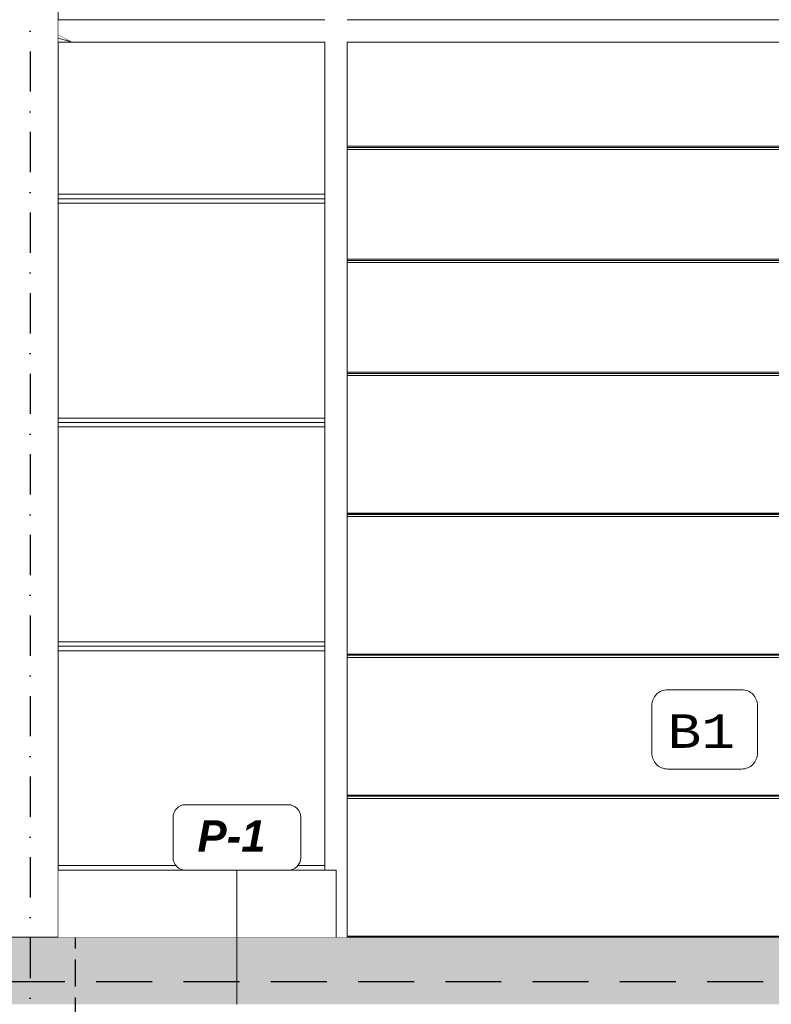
# Model space of a CAD drawing. Header units: millimetres. Extents: x -12989 to 402831, y -50461 to 30884.
# Tile 141 of 175: x 392695 to 396053, y -46260 to -41861. Entities that reach past the tile are written whole.
import ezdxf
from ezdxf.enums import TextEntityAlignment as Align

# ---------------------------------------------------------------- set-up
doc = ezdxf.new("R2010")
doc.units = ezdxf.units.MM
doc.header["$MEASUREMENT"] = 0
for name, pattern in [('Krawędzie ukryte', [170, 120, -50]), ('Kropki i Kreski', [360, 180, -90, 0, -90]), ('Przerywana długa', [390, 250, -140]), ('Wipeout_Contour', [1000, 0, -1000])]:
    doc.linetypes.add(name, pattern=pattern)
for name, color, linetype, lineweight in [('0_Nr_pióra__21', 7, 'Continuous', 25), ('A__STROPY_Nr_pióra__27', 7, 'Continuous', 25), ('A__STROPY_Nr_pióra__49', 7, 'Continuous', 15), ('A_OZN_ODNOSNIKI_Nr_pióra__46', 7, 'Continuous', 15), ('A_OZN_ODNOSNIKI_Nr_pióra__6', 7, 'Continuous', 13), ('A_OZN_ODNOSNIKI_Nr_pióra__85', 7, 'Continuous', 13), ('AS_Belki.Import IFC_Nr_pióra__88', 7, 'Continuous', 13), ('AS_Belki.Import IFC_Nr_pióra__90', 7, 'Continuous', 13), ('AS_Blachy.Import IFC_Nr_pióra__4', 7, 'Continuous', 13), ('Nowe_A__SCIANY_Nr_pióra__87', 7, 'Continuous', 13), ('Nowe_Drzwi Archicad_Nr_pióra__81', 7, 'Continuous', 13), ('Nowe_Warstwa IFC.Import IFC_Nr_pióra__1', 7, 'Continuous', 13), ('Nowe_Warstwa IFC.Import IFC_Nr_pióra__25', 7, 'Continuous', 25)]:
    doc.layers.add(name, color=color, linetype=linetype, lineweight=lineweight)
for name, color, linetype in [('A__STROPY', 7, 'Continuous'), ('A_OZN_ODNOSNIKI', 7, 'Continuous'), ('AS_Belki.Import IFC', 7, 'Continuous'), ('AS_Blachy.Import IFC', 7, 'Continuous'), ('Nowe_A__SCIANY', 7, 'Continuous'), ('Nowe_Drzwi Archicad', 7, 'Continuous'), ('Nowe_Warstwa IFC.Import IFC', 7, 'Continuous')]:
    doc.layers.add(name, color=color, linetype=linetype)
doc.layers.add('A__STROPY_Nr_pióra__170', color=7, linetype='Continuous', lineweight=5, true_color=0x6a6a6a)
doc.layers.add('A__STROPY_Nr_pióra__178', color=7, linetype='Continuous', lineweight=5, true_color=0x6a6a6a)
doc.styles.add('STYL_AUTOMATYCZNY_1', font='arial.ttf')
doc.styles.add('STYL_AUTOMATYCZNY_6', font='arial.ttf')
doc.styles.add('STYL_AUTOMATYCZNY_7', font='txt')

# ---------------------------------------------------------------- blocks, each defined once
blk = doc.blocks.new('ElemPrzekroju_2_1', base_point=(362576.7, -45960.6))
at = {"color": 254, "linetype": 'Wipeout_Contour', "lineweight": 0, "ltscale": 4775751.415700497}
blk.add_wipeout([(392867.1, -41680.6), (392867.1, -41860.6), (398685.1, -41860.6), (398685.1, -41680.6), (397508.6, -41680.6), (397508.6, -41860.6), (397408.6, -41860.6), (397408.6, -41680.6), (394158.6, -41680.6), (394158.6, -41860.6), (394058.6, -41860.6), (394058.6, -41680.6)], dxfattribs=at).dxf.layer = 'Nowe_A__SCIANY'
at = {"color": 254, "linetype": 'Wipeout_Contour', "lineweight": 0, "ltscale": 1582921.167636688}
blk.add_wipeout([(392867.1, -42640.6), (394058.6, -42640.6), (394058.6, -41960.6), (392867.1, -41960.6)], dxfattribs=at).dxf.layer = 'Nowe_A__SCIANY'
at = {"color": 254, "linetype": 'Wipeout_Contour', "lineweight": 0, "ltscale": 1583070.851666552}
blk.add_wipeout([(394058.6, -42640.6), (392867.1, -42640.6), (392867.1, -42660.6), (394058.6, -42660.6)], dxfattribs=at).dxf.layer = 'Nowe_A__SCIANY'
at = {"color": 254, "linetype": 'Wipeout_Contour', "lineweight": 0, "ltscale": 1583079.474998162}
blk.add_wipeout([(392867.1, -42660.6), (392867.1, -42680.6), (394058.6, -42680.6), (394058.6, -42660.6)], dxfattribs=at).dxf.layer = 'Nowe_A__SCIANY'
at = {"layer": 'Nowe_A__SCIANY_Nr_pióra__87', "color": 7, "linetype": 'Continuous', "lineweight": 13}
blk.add_line((394058.6, -42640.6), (392867.1, -42640.6), dxfattribs=at)
at = {"color": 254, "linetype": 'Wipeout_Contour', "lineweight": 0, "ltscale": 1583293.145150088}
blk.add_wipeout([(392867.1, -43640.6), (394058.6, -43640.6), (394058.6, -42680.6), (392867.1, -42680.6)], dxfattribs=at).dxf.layer = 'Nowe_A__SCIANY'
at = {"layer": 'Nowe_A__SCIANY_Nr_pióra__87', "color": 7, "linetype": 'Continuous', "lineweight": 13}
for p, q in [((392867.1, -42660.6), (394058.6, -42660.6)), ((394058.6, -42680.6), (392867.1, -42680.6))]:
    blk.add_line(p, q, dxfattribs=at)
at = {"color": 254, "linetype": 'Wipeout_Contour', "lineweight": 0, "ltscale": 1583506.912849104}
blk.add_wipeout([(392867.1, -43660.6), (394058.6, -43660.6), (394058.6, -43640.6), (392867.1, -43640.6)], dxfattribs=at).dxf.layer = 'Nowe_A__SCIANY'
at = {"color": 254, "linetype": 'Wipeout_Contour', "lineweight": 0, "ltscale": 1583515.735852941}
blk.add_wipeout([(394058.6, -43660.6), (392867.1, -43660.6), (392867.1, -43680.6), (394058.6, -43680.6)], dxfattribs=at).dxf.layer = 'Nowe_A__SCIANY'
at = {"layer": 'Nowe_A__SCIANY_Nr_pióra__87', "color": 7, "linetype": 'Continuous', "lineweight": 13}
blk.add_line((394058.6, -43640.6), (392867.1, -43640.6), dxfattribs=at)
at = {"color": 254, "linetype": 'Wipeout_Contour', "lineweight": 0, "ltscale": 1583734.297149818}
blk.add_wipeout([(392867.1, -43680.6), (392867.1, -44640.6), (394058.6, -44640.6), (394058.6, -43680.6)], dxfattribs=at).dxf.layer = 'Nowe_A__SCIANY'
at = {"layer": 'Nowe_A__SCIANY_Nr_pióra__87', "color": 7, "linetype": 'Continuous', "lineweight": 13}
for p, q in [((392867.1, -43660.6), (394058.6, -43660.6)), ((394058.6, -43680.6), (392867.1, -43680.6))]:
    blk.add_line(p, q, dxfattribs=at)
at = {"color": 254, "linetype": 'Wipeout_Contour', "lineweight": 0, "ltscale": 1583952.955601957}
blk.add_wipeout([(392867.1, -44660.6), (394058.6, -44660.6), (394058.6, -44640.6), (392867.1, -44640.6)], dxfattribs=at).dxf.layer = 'Nowe_A__SCIANY'
at = {"color": 254, "linetype": 'Wipeout_Contour', "lineweight": 0, "ltscale": 1583961.978176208}
blk.add_wipeout([(394058.6, -44660.6), (392867.1, -44660.6), (392867.1, -44680.6), (394058.6, -44680.6)], dxfattribs=at).dxf.layer = 'Nowe_A__SCIANY'
at = {"layer": 'Nowe_A__SCIANY_Nr_pióra__87', "color": 7, "linetype": 'Continuous', "lineweight": 13}
blk.add_line((394058.6, -44640.6), (392867.1, -44640.6), dxfattribs=at)
at = {"color": 254, "linetype": 'Wipeout_Contour', "lineweight": 0, "ltscale": 1584185.426070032}
blk.add_wipeout([(392867.1, -45640.6), (394058.6, -45640.6), (394058.6, -44680.6), (392867.1, -44680.6)], dxfattribs=at).dxf.layer = 'Nowe_A__SCIANY'
at = {"layer": 'Nowe_A__SCIANY_Nr_pióra__87', "color": 7, "linetype": 'Continuous', "lineweight": 13}
for p, q in [((392867.1, -44660.6), (394058.6, -44660.6)), ((394058.6, -44680.6), (392867.1, -44680.6))]:
    blk.add_line(p, q, dxfattribs=at)
at = {"color": 254, "linetype": 'Wipeout_Contour', "lineweight": 0, "ltscale": 1584408.971111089}
blk.add_wipeout([(392867.1, -45640.6), (392867.1, -45660.6), (394058.6, -45660.6), (394058.6, -45640.6)], dxfattribs=at).dxf.layer = 'Nowe_A__SCIANY'
at = {"layer": 'Nowe_A__SCIANY_Nr_pióra__87', "color": 7, "linetype": 'Continuous', "lineweight": 13}
blk.add_line((394058.6, -45640.6), (392867.1, -45640.6), dxfattribs=at)
blk = doc.blocks.new('ElemPrzekroju_6_1', base_point=(362576.7, -45960.6))
at = {"color": 254, "linetype": 'Wipeout_Contour', "lineweight": 0, "ltscale": 1592208.537086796}
blk.add_wipeout([(397408.6, -42441.1), (397408.6, -42431.1), (394158.6, -42431.1), (394158.6, -42441.1)], dxfattribs=at).dxf.layer = 'Nowe_Drzwi Archicad'
at = {"color": 254, "linetype": 'Wipeout_Contour', "lineweight": 0, "ltscale": 1592425.115099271}
blk.add_wipeout([(397408.6, -42946), (397408.6, -42936), (394158.6, -42936), (394158.6, -42946)], dxfattribs=at).dxf.layer = 'Nowe_Drzwi Archicad'
at = {"color": 254, "linetype": 'Wipeout_Contour', "lineweight": 0, "ltscale": 1592644.24653458}
blk.add_wipeout([(394158.6, -43450.9), (397408.6, -43450.9), (397408.6, -43441), (394158.6, -43441)], dxfattribs=at).dxf.layer = 'Nowe_Drzwi Archicad'
at = {"color": 254, "linetype": 'Wipeout_Contour', "lineweight": 0, "ltscale": 1592921.127869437}
blk.add_wipeout([(397408.6, -44080.8), (397408.6, -44070.8), (394158.6, -44070.8), (394158.6, -44080.8)], dxfattribs=at).dxf.layer = 'Nowe_Drzwi Archicad'
at = {"color": 254, "linetype": 'Wipeout_Contour', "lineweight": 0, "ltscale": 1593201.96763323}
blk.add_wipeout([(397408.6, -44710.7), (397408.6, -44700.7), (394158.6, -44700.7), (394158.6, -44710.7)], dxfattribs=at).dxf.layer = 'Nowe_Drzwi Archicad'
at = {"color": 254, "linetype": 'Wipeout_Contour', "lineweight": 0, "ltscale": 1593486.741926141}
blk.add_wipeout([(397408.6, -45340.6), (397408.6, -45330.6), (394158.6, -45330.6), (394158.6, -45340.6)], dxfattribs=at).dxf.layer = 'Nowe_Drzwi Archicad'
at = {"color": 254, "linetype": 'Wipeout_Contour', "lineweight": 0, "ltscale": 1593674.413904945}
blk.add_wipeout([(394158.6, -45960.6), (397359.5, -45960.6), (397359.5, -45955.6), (394158.6, -45955.6)], dxfattribs=at).dxf.layer = 'Nowe_Drzwi Archicad'
at = {"color": 254, "linetype": 'Wipeout_Contour', "lineweight": 0, "ltscale": 2393577.556477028}
blk.add_wipeout([(397408.6, -45340.6), (394158.6, -45340.6), (394158.6, -45955.6), (397359.5, -45955.6), (397359.5, -45660.6), (397408.6, -45660.6)], dxfattribs=at).dxf.layer = 'Nowe_Drzwi Archicad'
at = {"layer": 'Nowe_Drzwi Archicad_Nr_pióra__81', "color": 7, "linetype": 'Continuous', "lineweight": 13}
blk.add_line((397359.5, -45955.6), (394158.6, -45955.6), dxfattribs=at)
at = {"color": 254, "linetype": 'Wipeout_Contour', "lineweight": 0, "ltscale": 1593483.350739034}
blk.add_wipeout([(397408.6, -45325.7), (394158.6, -45325.7), (394158.6, -45330.6), (397408.6, -45330.6)], dxfattribs=at).dxf.layer = 'Nowe_Drzwi Archicad'
at = {"color": 254, "linetype": 'Wipeout_Contour', "lineweight": 0, "ltscale": 1593343.224239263}
blk.add_wipeout([(397408.6, -45325.7), (397408.6, -44710.7), (394158.6, -44710.7), (394158.6, -45325.7)], dxfattribs=at).dxf.layer = 'Nowe_Drzwi Archicad'
at = {"layer": 'Nowe_Drzwi Archicad_Nr_pióra__81', "color": 7, "linetype": 'Continuous', "lineweight": 13}
for p, q in [((397408.6, -45325.7), (394158.6, -45325.7)), ((397408.6, -45330.6), (394158.6, -45330.6)), ((397408.6, -45330.7), (394158.6, -45330.7)), ((397408.6, -45340.6), (394158.6, -45340.6))]:
    blk.add_line(p, q, dxfattribs=at)
at = {"color": 254, "linetype": 'Wipeout_Contour', "lineweight": 0, "ltscale": 1593198.622968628}
blk.add_wipeout([(397408.6, -44695.8), (394158.6, -44695.8), (394158.6, -44700.7), (397408.6, -44700.7)], dxfattribs=at).dxf.layer = 'Nowe_Drzwi Archicad'
at = {"color": 254, "linetype": 'Wipeout_Contour', "lineweight": 0, "ltscale": 1593060.432499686}
blk.add_wipeout([(397408.6, -44695.8), (397408.6, -44080.8), (394158.6, -44080.8), (394158.6, -44695.8)], dxfattribs=at).dxf.layer = 'Nowe_Drzwi Archicad'
at = {"layer": 'Nowe_Drzwi Archicad_Nr_pióra__81', "color": 7, "linetype": 'Continuous', "lineweight": 13}
for p, q in [((397408.6, -44695.8), (394158.6, -44695.8)), ((397408.6, -44700.7), (394158.6, -44700.7)), ((397408.6, -44700.8), (394158.6, -44700.8)), ((397408.6, -44710.7), (394158.6, -44710.7))]:
    blk.add_line(p, q, dxfattribs=at)
at = {"color": 254, "linetype": 'Wipeout_Contour', "lineweight": 0, "ltscale": 1592917.829752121}
blk.add_wipeout([(397408.6, -44065.9), (394158.6, -44065.9), (394158.6, -44070.8), (397408.6, -44070.8)], dxfattribs=at).dxf.layer = 'Nowe_Drzwi Archicad'
at = {"color": 254, "linetype": 'Wipeout_Contour', "lineweight": 0, "ltscale": 1592781.576338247}
blk.add_wipeout([(397408.6, -44065.9), (397408.6, -43450.9), (394158.6, -43450.9), (394158.6, -44065.9)], dxfattribs=at).dxf.layer = 'Nowe_Drzwi Archicad'
at = {"layer": 'Nowe_Drzwi Archicad_Nr_pióra__81', "color": 7, "linetype": 'Continuous', "lineweight": 13}
for p, q in [((397408.6, -44065.9), (394158.6, -44065.9)), ((397408.6, -44070.8), (394158.6, -44070.8)), ((397408.6, -44070.9), (394158.6, -44070.9)), ((397408.6, -44080.8), (394158.6, -44080.8))]:
    blk.add_line(p, q, dxfattribs=at)
at = {"color": 254, "linetype": 'Wipeout_Contour', "lineweight": 0, "ltscale": 1592640.994995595}
blk.add_wipeout([(397408.6, -43441), (397408.6, -43436), (394158.6, -43436), (394158.6, -43441)], dxfattribs=at).dxf.layer = 'Nowe_Drzwi Archicad'
at = {"color": 254, "linetype": 'Wipeout_Contour', "lineweight": 0, "ltscale": 1592533.58832825}
blk.add_wipeout([(397408.6, -43436), (397408.6, -42946), (394158.6, -42946), (394158.6, -43436)], dxfattribs=at).dxf.layer = 'Nowe_Drzwi Archicad'
at = {"layer": 'Nowe_Drzwi Archicad_Nr_pióra__81', "color": 7, "linetype": 'Continuous', "lineweight": 13}
for p, q in [((397408.6, -43436), (394158.6, -43436)), ((397408.6, -43440.9), (394158.6, -43440.9)), ((397408.6, -43441), (394158.6, -43441)), ((397408.6, -43450.9), (394158.6, -43450.9))]:
    blk.add_line(p, q, dxfattribs=at)
at = {"color": 254, "linetype": 'Wipeout_Contour', "lineweight": 0, "ltscale": 1592421.900900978}
blk.add_wipeout([(397408.6, -42931.1), (394158.6, -42931.1), (394158.6, -42936), (397408.6, -42936)], dxfattribs=at).dxf.layer = 'Nowe_Drzwi Archicad'
at = {"color": 254, "linetype": 'Wipeout_Contour', "lineweight": 0, "ltscale": 1592315.756788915}
blk.add_wipeout([(397408.6, -42931.1), (397408.6, -42441.1), (394158.6, -42441.1), (394158.6, -42931.1)], dxfattribs=at).dxf.layer = 'Nowe_Drzwi Archicad'
at = {"layer": 'Nowe_Drzwi Archicad_Nr_pióra__81', "color": 7, "linetype": 'Continuous', "lineweight": 13}
for p, q in [((397408.6, -42931.1), (394158.6, -42931.1)), ((397408.6, -42936), (394158.6, -42936)), ((397408.6, -42936.1), (394158.6, -42936.1)), ((397408.6, -42946), (394158.6, -42946))]:
    blk.add_line(p, q, dxfattribs=at)
at = {"color": 254, "linetype": 'Wipeout_Contour', "lineweight": 0, "ltscale": 1592205.360251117}
blk.add_wipeout([(397408.6, -42426.2), (394158.6, -42426.2), (394158.6, -42431.1), (397408.6, -42431.1)], dxfattribs=at).dxf.layer = 'Nowe_Drzwi Archicad'
at = {"color": 254, "linetype": 'Wipeout_Contour', "lineweight": 0, "ltscale": 1592105.601542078}
blk.add_wipeout([(394158.6, -42426.2), (397408.6, -42426.2), (397408.6, -41960.6), (394158.6, -41960.6)], dxfattribs=at).dxf.layer = 'Nowe_Drzwi Archicad'
at = {"layer": 'Nowe_Drzwi Archicad_Nr_pióra__81', "color": 7, "linetype": 'Continuous', "lineweight": 13}
for p, q in [((397408.6, -42426.2), (394158.6, -42426.2)), ((397408.6, -42431.1), (394158.6, -42431.1)), ((397408.6, -42431.2), (394158.6, -42431.2)), ((397408.6, -42441.1), (394158.6, -42441.1))]:
    blk.add_line(p, q, dxfattribs=at)
blk = doc.blocks.new('ElemPrzekroju_149_1', base_point=(362576.7, -45960.6))
at = {"color": 254, "linetype": 'Wipeout_Contour', "lineweight": 0, "ltscale": 1580572.104901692}
blk.add_wipeout([(392617.1, -40879.2), (392617.1, -45960.6), (392867.1, -45960.6), (392867.1, -40879.2)], dxfattribs=at).dxf.layer = 'AS_Blachy.Import IFC'
at = {"layer": 'AS_Blachy.Import IFC_Nr_pióra__4', "color": 7, "linetype": 'Continuous', "lineweight": 13}
blk.add_line((392867.1, -45960.6), (392867.1, -40879.2), dxfattribs=at)
blk = doc.blocks.new('ElemPrzekroju_175_1', base_point=(362576.7, -45960.6))
at = {"color": 254, "linetype": 'Wipeout_Contour', "lineweight": 0, "ltscale": 1533341.48702292}
blk.add_wipeout([(362356.7, -46160.6), (398746.7, -46160.6), (398746.7, -45960.6), (362356.7, -45960.6)], dxfattribs=at).dxf.layer = 'A__STROPY'
at = {"layer": 'A__STROPY_Nr_pióra__170', "linetype": 'Continuous', "lineweight": 5, "true_color": 0x6a6a6a}
h = blk.add_hatch(dxfattribs=at)
h.set_pattern_fill('Beton_0001', color=251, style=0, pattern_type=2)
h.set_pattern_definition([(45, (362576.75, -45960.59), (-63.6396, 63.6396), [67.5, -22.5]), (45, (362576.75, -45896.95), (-63.6396, 63.6396), [67.5, -22.5])])
h.paths.add_polyline_path([(362356.7, -46160.6), (398746.7, -46160.6), (398746.7, -45960.6), (362356.7, -45960.6)])
at = {"layer": 'A__STROPY_Nr_pióra__49', "color": 7, "linetype": 'Continuous', "lineweight": 15}
blk.add_line((398746.7, -45960.6), (368292.5, -45960.6), dxfattribs=at)
at = {"color": 254, "linetype": 'Wipeout_Contour', "lineweight": 0, "ltscale": 1533413.819197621}
blk.add_wipeout([(362356.7, -46160.6), (362356.7, -46260.6), (398746.7, -46260.6), (398746.7, -46160.6)], dxfattribs=at).dxf.layer = 'A__STROPY'
at = {"layer": 'A__STROPY_Nr_pióra__178', "linetype": 'Continuous', "lineweight": 5, "true_color": 0x6a6a6a}
h = blk.add_hatch(dxfattribs=at)
h.set_pattern_fill('Chudy_beton_B15_I_WSC_0001', color=251, style=0, pattern_type=2)
h.set_pattern_definition([(0, (362576.75, -45960.6), (0, 233.8269), [14.625, -120.375]), (0, (362644.25, -45843.68), (0, 233.8269), [14.625, -120.375]), (60, (362576.75, -45960.6), (-202.5, 116.9134), [14.625, -120.375]), (60, (362711.75, -45960.6), (-202.5, 116.9134), [14.625, -120.375]), (120, (362591.37, -45960.6), (202.5, 116.9134), [14.625, -120.375]), (120, (362726.37, -45960.6), (202.5, 116.9134), [14.625, -120.375]), (0, (362576.75, -45938.09), (0, 45), [0, -45, 0, -67.5]), (45, (362599.25, -45938.09), (-31.819805, 31.819805), [0, -33.75, 0, -56.25])])
h.paths.add_polyline_path([(362356.7, -46160.6), (362356.7, -46260.6), (398746.7, -46260.6), (398746.7, -46160.6)])
at = {"layer": 'A__STROPY_Nr_pióra__27', "color": 7, "linetype": 'Przerywana długa', "lineweight": 25}
blk.add_line((398746.7, -46160.6), (362356.7, -46160.6), dxfattribs=at)
blk = doc.blocks.new('ElemPrzekroju_188_1', base_point=(362576.7, -45960.6))
at = {"color": 254, "linetype": 'Wipeout_Contour', "lineweight": 0, "ltscale": 1968242.545795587}
blk.add_wipeout([(389889.5, -40435.2), (389711.1, -40435.2), (392553.2, -41860.6), (392617.1, -41877.5), (392617.1, -41803.2)], dxfattribs=at).dxf.layer = 'AS_Belki.Import IFC'
at = {"color": 254, "linetype": 'Wipeout_Contour', "lineweight": 0, "ltscale": 1185363.525379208}
blk.add_wipeout([(392867.1, -41928.5), (392867.1, -41943.7), (392931, -41960.6)], dxfattribs=at).dxf.layer = 'AS_Belki.Import IFC'
at = {"layer": 'AS_Belki.Import IFC_Nr_pióra__90', "color": 7, "linetype": 'Continuous', "lineweight": 13}
for p, q in [((392553.2, -41860.6), (389711.1, -40435.2)), ((392617.1, -41803.2), (389889.5, -40435.2)), ((392931, -41960.6), (392867.1, -41928.5))]:
    blk.add_line(p, q, dxfattribs=at)
blk = doc.blocks.new('ElemPrzekroju_191_1', base_point=(362576.7, -45960.6))
at = {"color": 254, "linetype": 'Wipeout_Contour', "lineweight": 0, "ltscale": 2379722.558992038}
blk.add_wipeout([(394058.6, -45660.6), (394109.5, -45660.6), (394109.5, -45960.6), (394158.6, -45960.6), (394158.6, -41960.6), (394058.6, -41960.6)], dxfattribs=at).dxf.layer = 'AS_Belki.Import IFC'
at = {"layer": 'AS_Belki.Import IFC_Nr_pióra__88', "color": 7, "linetype": 'Continuous', "lineweight": 13}
for p, q in [((394058.6, -45660.6), (394058.6, -41960.6)), ((394158.6, -45960.6), (394158.6, -41960.6))]:
    blk.add_line(p, q, dxfattribs=at)
blk = doc.blocks.new('ElemPrzekroju_218_1', base_point=(362576.7, -45960.6))
at = {"color": 254, "linetype": 'Wipeout_Contour', "lineweight": 0, "ltscale": 1987118.531494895}
blk.add_wipeout([(392867.1, -41860.6), (392867.1, -41928.5), (392931, -41960.6), (398685.1, -41960.6), (398685.1, -41860.6)], dxfattribs=at).dxf.layer = 'AS_Belki.Import IFC'
at = {"layer": 'AS_Belki.Import IFC_Nr_pióra__90', "color": 7, "linetype": 'Continuous', "lineweight": 13}
for p, q in [((394058.6, -41860.6), (392867.1, -41860.6)), ((397408.6, -41860.6), (394158.6, -41860.6)), ((398685.1, -41860.6), (397508.6, -41860.6)), ((394058.6, -41960.6), (392931, -41960.6)), ((397408.6, -41960.6), (394158.6, -41960.6)), ((398685.1, -41960.6), (397508.6, -41960.6))]:
    blk.add_line(p, q, dxfattribs=at)
blk = doc.blocks.new('ElemPrzekroju_290_1', base_point=(362576.7, -45960.6))
at = {"color": 254, "linetype": 'Wipeout_Contour', "lineweight": 0, "ltscale": 1185366.984900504}
blk.add_wipeout([(392931, -41960.6), (392867.1, -41943.7), (392867.1, -41960.6)], dxfattribs=at).dxf.layer = 'AS_Belki.Import IFC'
at = {"layer": 'AS_Belki.Import IFC_Nr_pióra__90', "color": 7, "linetype": 'Continuous', "lineweight": 13}
for q in [(392867.1, -41943.7), (392867.1, -41960.6)]:
    blk.add_line((392931, -41960.6), q, dxfattribs=at)
blk = doc.blocks.new('Standardowy znacznik osi[9]_1', base_point=(392742.1, -35960.6))
at = {"layer": 'Nowe_Warstwa IFC.Import IFC_Nr_pióra__25', "color": 7, "linetype": 'Kropki i Kreski', "lineweight": 25}
blk.add_line((392742.1, -36960.6), (392742.1, -48960.6), dxfattribs=at)
at = {"layer": 'Nowe_Warstwa IFC.Import IFC_Nr_pióra__1', "color": 7, "lineweight": 13, "style": 'STYL_AUTOMATYCZNY_1'}
for tag, p in [('AC_MarkerText_1_0', (392742.1, -35623.1)), ('AC_MarkerText_1_1', (392742.1, -50123.1))]:
    blk.add_attdef(tag, text='', height=175, rotation=360, dxfattribs=at).set_placement(p, align=Align.TOP_CENTER)
blk = doc.blocks.new('ElemPrzekroju_301_1', base_point=(362576.7, -45960.6))
at = {"color": 254, "linetype": 'Wipeout_Contour', "lineweight": 0, "ltscale": 1584584.018648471}
blk.add_wipeout([(392867.1, -45960.6), (394109.5, -45960.6), (394109.5, -45660.6), (392867.1, -45660.6)], dxfattribs=at).dxf.layer = 'Nowe_A__SCIANY'
at = {"layer": 'Nowe_A__SCIANY_Nr_pióra__87', "color": 7, "linetype": 'Continuous', "lineweight": 13}
for p, q in [((392867.1, -45660.6), (394109.5, -45660.6)), ((394109.5, -45660.6), (394109.5, -45960.6))]:
    blk.add_line(p, q, dxfattribs=at)
blk = doc.blocks.new('Etykieta_12_1', base_point=(393665.1, -45960.6))
at = {"color": 254, "linetype": 'Wipeout_Contour', "lineweight": 0, "ltscale": 9510900.814086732}
blk.add_wipeout([(393435, -45660.6), (393895.2, -45660.6), (393895.2, -45660.6), (393922.7, -45653.2), (393942.8, -45633.1), (393950.2, -45605.6), (393950.2, -45605.6), (393950.2, -45423.6), (393950.2, -45423.6), (393942.8, -45396.1), (393922.7, -45376), (393895.2, -45368.6), (393895.2, -45368.6), (393435, -45368.6), (393435, -45368.6), (393407.5, -45376), (393387.4, -45396.1), (393380, -45423.6), (393380, -45423.6), (393380, -45605.6), (393380, -45605.6), (393387.4, -45633.1), (393407.5, -45653.2)], dxfattribs=at).dxf.layer = 'A_OZN_ODNOSNIKI'
at = {"layer": 'A_OZN_ODNOSNIKI_Nr_pióra__85', "color": 7, "linetype": 'Continuous', "lineweight": 13}
for p, q in [((393665.1, -45661.1), (393665.1, -45660.6)), ((393665.1, -46260.1), (393665.1, -45661.1))]:
    blk.add_line(p, q, dxfattribs=at)
at = {"layer": 'A_OZN_ODNOSNIKI_Nr_pióra__85', "color": 7, "linetype": 'Continuous', "lineweight": 13, "flags": 128}
blk.add_lwpolyline([(393435, -45660.6, -0.414214), (393380, -45605.6), (393380, -45423.6, -0.414214), (393435, -45368.6), (393895.2, -45368.6, -0.414214), (393950.2, -45423.6), (393950.2, -45605.6, -0.414214), (393895.2, -45660.6)], format="xyb", close=True, dxfattribs=at)
at = {"layer": 'A_OZN_ODNOSNIKI_Nr_pióra__6', "color": 7, "lineweight": 13, "insert": (393489, -45438.3), "char_height": 140, "attachment_point": 1, "style": 'STYL_AUTOMATYCZNY_6'}
blk.add_mtext('\\A1;{\\pql;\\pt0,6000;\\fArial|b1|i1|c238|p0;\\W1.000000;P-1\\fArial|b1|i1|c238|p0;\\W1.000000;\\A1{\\H.66x;\\S^  ;}\\fArial|b1|i1|c238|p0;\\W1.000000;\\fArial|b1|i1|c238|p0;\\W1.000000;\\A1{\\H.66x;\\S^  ;}\\fArial|b1|i1|c238|p0;\\W1.000000; \\fArial|b1|i1|c238|p0;\\W1.000000;\\fArial|b1|i1|c238|p0;\\W1.000000;\\fArial|b1|i1|c238|p0;\\W1.000000;\\fArial|b1|i1|c238|p0;\\W1.000000;\\fArial|b1|i1|c238|p0;\\W1.000000;\\fArial|b1|i1|c238|p0;\\W1.000000;\\fArial|b1|i1|c238|p0;\\W1.000000;\\fArial|b1|i1|c238|p0;\\W1.000000;\\fArial|b1|i1|c238|p0;\\W1.000000;\\fArial|b1|i1|c238|p0;\\W1.000000;\\fArial|b1|i1|c238|p0;\\W1.000000;\\fArial|b1|i1|c238|p0;\\W1.000000;\\fArial|b1|i1|c238|p0;\\W1.000000;\\fArial|b1|i1|c238|p0;\\W1.000000;\\fArial|b1|i1|c238|p0;\\W1.000000;\\fArial|b1|i1|c238|p0;\\W1.000000;\\fArial|b1|i1|c238|p0;\\W1.000000;\\fArial|b1|i1|c238|p0;\\W1.000000;\\fArial|b1|i1|c238|p0;\\W1.000000;\\fArial|b1|i1|c238|p0;\\W1.000000;\\fArial|b1|i1|c238|p0;\\W1.000000;\\fArial|b1|i1|c238|p0;\\W1.000000;\\fArial|b1|i1|c238|p0;\\W1.000000;\\fArial|b1|i1|c238|p0;\\W1.000000;\\fArial|b1|i1|c238|p0;\\W1.000000;\\fArial|b1|i1|c238|p0;\\W1.000000;\\fArial|b1|i1|c238|p0;\\W1.000000;\\fArial|b1|i1|c238|p0;\\W1.000000;\\fArial|b1|i1|c238|p0;\\W1.000000;\\fArial|b1|i1|c238|p0;\\W1.000000;\\fArial|b1|i1|c238|p0;\\W1.000000;\\fArial|b1|i1|c238|p0;\\W1.000000;\\fArial|b1|i1|c238|p0;\\W1.000000;\\fArial|b1|i1|c238|p0;\\W1.000000;\\fArial|b1|i1|c238|p0;\\W1.000000;\\fArial|b1|i1|c238|p0;\\W1.000000;\\fArial|b1|i1|c238|p0;\\W1.000000;\\fArial|b1|i1|c238|p0;\\W1.000000;\\fArial|b1|i1|c238|p0;\\W1.000000;\\fArial|b1|i1|c238|p0;\\W1.000000;\\fArial|b1|i1|c238|p0;\\W1.000000;\\fArial|b1|i1|c238|p0;\\W1.000000;\\fArial|b1|i1|c238|p0;\\W1.000000;}', dxfattribs=at)

msp = doc.modelspace()

# ---------------------------------------------------------------- block references
at = {"layer": 'Nowe_A__SCIANY', "lineweight": 0}
msp.add_blockref('ElemPrzekroju_2_1', (362576.7, -45960.6), dxfattribs=at)

# ---------------------------------------------------------------- next in the draw order: block references
at = {"layer": 'AS_Blachy.Import IFC', "lineweight": 0}
msp.add_blockref('ElemPrzekroju_149_1', (362576.7, -45960.6), dxfattribs=at)
at = {"layer": 'Nowe_Drzwi Archicad', "lineweight": 0}
msp.add_blockref('ElemPrzekroju_6_1', (362576.7, -45960.6), dxfattribs=at)

# ---------------------------------------------------------------- next in the draw order: block references
at = {"layer": 'A__STROPY', "lineweight": 0}
msp.add_blockref('ElemPrzekroju_175_1', (362576.7, -45960.6), dxfattribs=at)
at = {"layer": 'AS_Belki.Import IFC', "lineweight": 0}
msp.add_blockref('ElemPrzekroju_188_1', (362576.7, -45960.6), dxfattribs=at)

# ---------------------------------------------------------------- next in the draw order: wipeouts: each hides what was drawn before it
at = {"color": 7, "linetype": 'Continuous', "lineweight": 15, "ltscale": 3584559.614658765}
msp.add_wipeout([(395519.2, -45138.3), (395589.8, -45208.9), (395920.8, -45208.9), (395991.4, -45138.3), (395991.4, -44925.1), (395920.8, -44854.5), (395589.8, -44854.5), (395519.2, -44925.1)], dxfattribs=at).dxf.layer = 'A_OZN_ODNOSNIKI_Nr_pióra__46'

# ---------------------------------------------------------------- next in the draw order: linework, layer by layer
at = {"layer": '0_Nr_pióra__21', "color": 7, "linetype": 'Krawędzie ukryte', "lineweight": 25}
msp.add_line((392943.4, -46860.6), (392943.4, -45960.6), dxfattribs=at)
at = {"layer": 'A_OZN_ODNOSNIKI_Nr_pióra__85', "color": 7, "linetype": 'Continuous', "lineweight": 13, "flags": 128}
msp.add_lwpolyline([(395519.2, -45138.3, 0.414214), (395589.8, -45208.9), (395920.8, -45208.9, 0.414214), (395991.4, -45138.3), (395991.4, -44925.1, 0.414214), (395920.8, -44854.5), (395589.8, -44854.5, 0.414214), (395519.2, -44925.1), (395519.2, -45138.3)], format="xyb", close=True, dxfattribs=at)

# ---------------------------------------------------------------- next in the draw order: block references
at = {"layer": 'AS_Belki.Import IFC', "lineweight": 0}
msp.add_blockref('ElemPrzekroju_191_1', (362576.7, -45960.6), dxfattribs=at)

# ---------------------------------------------------------------- next in the draw order: texts
at = {"layer": 'A_OZN_ODNOSNIKI_Nr_pióra__46', "color": 7, "linetype": 'Continuous', "lineweight": 15, "insert": (395589.8, -45039.4), "char_height": 150, "attachment_point": 4, "style": 'STYL_AUTOMATYCZNY_7'}
msp.add_mtext('\\A1;{\\pql;\\fCourier CE|b0|i0|c0|p0;\\W1.000000;B1}', dxfattribs=at)

# ---------------------------------------------------------------- next in the draw order: block references
at = {"layer": 'AS_Belki.Import IFC', "lineweight": 0}
msp.add_blockref('ElemPrzekroju_218_1', (362576.7, -45960.6), dxfattribs=at)

# ---------------------------------------------------------------- next in the draw order: block references
msp.add_blockref('ElemPrzekroju_290_1', (362576.7, -45960.6), dxfattribs=at)

# ---------------------------------------------------------------- next in the draw order: block references
at = {"layer": 'Nowe_Warstwa IFC.Import IFC', "color": 7, "linetype": 'Continuous', "lineweight": 13}
msp.add_blockref('Standardowy znacznik osi[9]_1', (392742.1, -35960.6), dxfattribs=at)

# ---------------------------------------------------------------- next in the draw order: block references
at = {"layer": 'Nowe_A__SCIANY', "lineweight": 0}
msp.add_blockref('ElemPrzekroju_301_1', (362576.7, -45960.6), dxfattribs=at)

# ---------------------------------------------------------------- next in the draw order: block references
at = {"layer": 'A_OZN_ODNOSNIKI', "color": 7, "linetype": 'Continuous', "lineweight": 13}
msp.add_blockref('Etykieta_12_1', (393665.1, -45960.6), dxfattribs=at)

doc.saveas('drawing.dxf')
